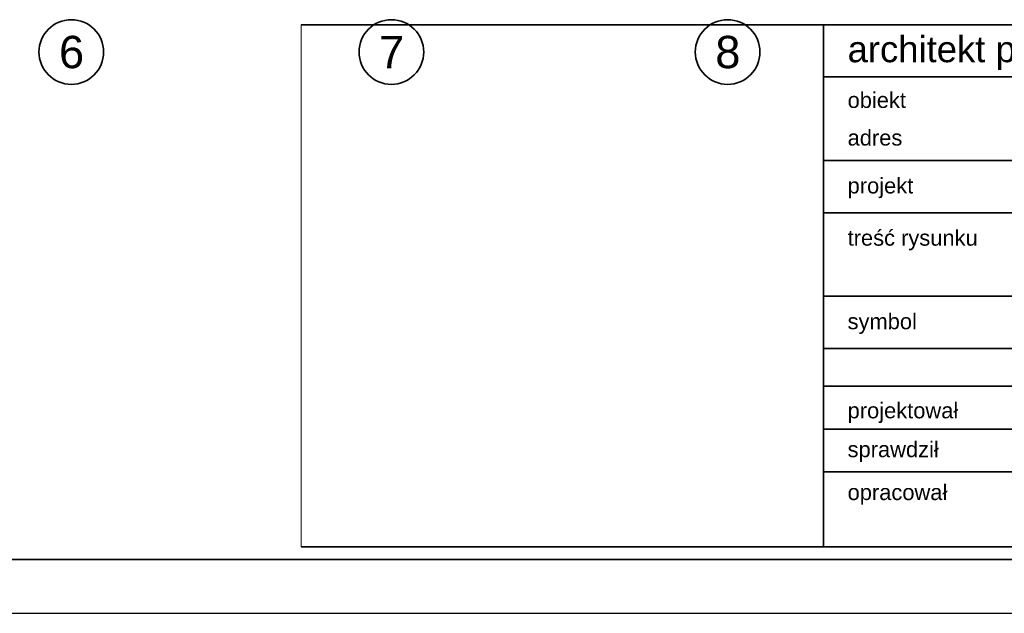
# Model space of a CAD drawing. Header units: millimetres. Extents: x 42175 to 97175, y 10092 to 468192.
# Tile 117 of 235: x 75941 to 85077, y 10092 to 15600. Entities that reach past the tile are written whole.
import ezdxf

# ---------------------------------------------------------------- set-up
doc = ezdxf.new("R2010")
doc.units = ezdxf.units.MM
doc.header["$XCLIPFRAME"] = 2
doc.layers.add('arch tabela_Nr_Pióra__100', color=7, linetype='Continuous', lineweight=20)
doc.layers.add('CP_FRREF', color=251, linetype='Continuous', lineweight=35)
doc.layers.add('CP_LINENORM', color=253, linetype='Continuous')
doc.layers.add('Konstrukcja - Siatka mod', color=8, linetype='Continuous')
doc.styles.add('STYL_AUTOMATYCZNY_1', font='ARIALN.TTF')
picture_1 = doc.add_image_def('image4.tif', size_in_pixel=(2126, 2126))

msp = doc.modelspace()

# ---------------------------------------------------------------- linework, layer by layer
at = {"color": 7, "linetype": 'Continuous', "lineweight": 35}
for p, q in [((78554.2, 15553), (96554.2, 15553)), ((79329.7, 15553), (96286.4, 15553)), ((83399.5, 10708.2), (83399.5, 15553)), ((83399.5, 15068.5), (94325.5, 15068.5)), ((83399.5, 14293.3), (96554.2, 14293.3)), ((83399.5, 13808.9), (94325.5, 13808.9)), ((83399.5, 13033.7), (94325.5, 13033.7)), ((83399.5, 12549.2), (96554.2, 12549.2)), ((83399.5, 12199.5), (94325.5, 12199.5)), ((83399.5, 11801.8), (90384.2, 11801.8)), ((83399.5, 11404.1), (94325.5, 11404.1)), ((78554.2, 10708.2), (96554.2, 10708.2))]:
    msp.add_line(p, q, dxfattribs=at)
at = {"layer": 'CP_FRREF'}
msp.add_line((43674.5, 10592), (96674.5, 10592), dxfattribs=at)
at = {"layer": 'CP_LINENORM', "linetype": 'Continuous'}
msp.add_line((42174.5, 10092), (97174.5, 10092), dxfattribs=at)
at = {"layer": 'Konstrukcja - Siatka mod', "color": 8, "linetype": 'Continuous', "lineweight": 35, "ltscale": 100}
for centre in [(76420, 15300), (79390, 15300), (82510, 15300)]:
    msp.add_circle(centre, 300, dxfattribs=at)

# ---------------------------------------------------------------- texts
at = {"color": 7, "linetype": 'Continuous', "lineweight": 35, "attachment_point": 4, "style": 'STYL_AUTOMATYCZNY_1'}
for s, insert, char_height in [('\\A1;{\\pql;\\fArial|b0|i0|c238|p0;\\W1.000000;architekt prowadzący}', (83623.2, 15289.8), 242.239), ('\\A1;{\\pql;\\fArial|b0|i0|c238|p0;\\W1.000000;obiekt}', (83623.2, 14852.8), 145.344), ('\\A1;{\\pql;\\fArial|b0|i0|c238|p0;\\W1.000000;adres}', (83623.2, 14504), 145.344), ('\\A1;{\\pql;\\fArial|b0|i0|c238|p0;\\W1.000000;projekt}', (83623.2, 14038.5), 145.344), ('\\A1;{\\pql;\\fArial|b0|i0|c238|p0;\\W1.000000;treść rysunku}', (83623.2, 13554), 145.344), ('\\A1;{\\pql;\\fArial|b0|i0|c238|p0;\\W1.000000;symbol}', (83623.2, 12778.8), 145.344), ('\\pxql;\\fArial|b0|i0|c238|p0;\\A1;projektował', (83623.2, 11951.9), 145.344), ('\\A1;{\\pql;\\fArial|b0|i0|c238|p0;\\W1.000000;sprawdził}', (83623.2, 11591.5), 145.344), ('\\pxql;\\fArial|b0|i0|c238|p0;\\A1;opracował', (83623.2, 11193.3), 145.344)]:
    msp.add_mtext(s, dxfattribs=dict(at, insert=insert, char_height=char_height))
at = {"layer": 'Konstrukcja - Siatka mod', "color": 8, "linetype": 'Continuous', "lineweight": 13, "char_height": 300, "attachment_point": 1, "style": 'STYL_AUTOMATYCZNY_1'}
for s, insert in [('\\A1;{\\pql;\\pt0;\\fArial|b0|i0|c238|p0;\\W1.000000;6}', (76305.6, 15450)), ('\\A1;{\\pql;\\pt0;\\fArial|b0|i0|c238|p0;\\W1.000000;7}', (79275.6, 15450)), ('\\A1;{\\pql;\\pt0;\\fArial|b0|i0|c238|p0;\\W1.000000;8}', (82395.6, 15450))]:
    msp.add_mtext(s, dxfattribs=dict(at, insert=insert))

# ---------------------------------------------------------------- pictures from other files: only their frames are drawn
at = {"layer": 'arch tabela_Nr_Pióra__100', "linetype": 'Continuous'}
image = msp.add_image(picture_1, insert=(78554.2, 10708.2), size_in_units=(5000, 5000), dxfattribs=at)
image.set_boundary_path([(-0.5, 65.5), (2059.76, 2125.5)])

doc.saveas('drawing.dxf')
